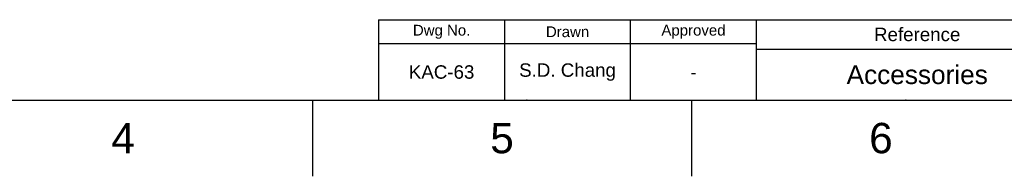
# Model space of a CAD drawing. Header units: millimetres. Extents: x 580 to 2065, y -13 to 1037.
# Tile 2 of 10: x 1186 to 1645, y -13 to 60. Entities that reach past the tile are written whole.
import ezdxf

# ---------------------------------------------------------------- set-up
doc = ezdxf.new("R2010")
doc.units = ezdxf.units.MM
doc.header["$LTSCALE"] = 0.1
doc.layers.add('FORM', color=7, linetype='Continuous')
doc.layers.add('TEXT', color=2, linetype='Continuous')
doc.styles.get("Standard").update_dxf_attribs({"font": 'arial_0.ttf'})

msp = doc.modelspace()

# ---------------------------------------------------------------- linework, layer by layer
for p, q in [((615.21, 22.08), (2029.35, 22.08)), ((1322.28, 22.08), (1322.28, -13.27)), ((1499.05, 22.08), (1499.05, -13.27))]:
    msp.add_line(p, q)
for p in [(1422.28, 22.08), (1599.05, 22.08)]:
    msp.add_point(p)
at = {"layer": 'FORM'}
for p, q in [((1353.1, 59.58), (2029.35, 59.58)), ((1353.1, 59.58), (1353.1, 22.08)), ((1411.85, 59.58), (1411.85, 22.08)), ((1470.6, 22.08), (1470.6, 59.58)), ((1529.35, 22.08), (1529.35, 59.58)), ((1529.35, 48.33), (1353.1, 48.33)), ((1529.35, 45.83), (1879.35, 45.83))]:
    msp.add_line(p, q, dxfattribs=at)
at = {"layer": 'TEXT'}
msp.add_point((1470.6, 48.33), dxfattribs=at)

# ---------------------------------------------------------------- texts
at = {"char_height": 14.14, "attachment_point": 5}
for s, insert in [('4', (1233.9, 4.4)), ('5', (1410.66, 4.4)), ('6', (1587.43, 4.4))]:
    msp.add_mtext_dynamic_manual_height_columns(s, width=50, gutter_width=12.5, heights=[0], dxfattribs=dict(at, insert=insert))
at = {"layer": 'TEXT', "attachment_point": 5}
for s, width, insert, char_height in [('Dwg No.', 44.2361, (1382.48, 53.96), 5), ('Drawn', 23.5, (1441.23, 53.96), 5), ('Approved', 23.5, (1499.98, 53.96), 5), ('Reference', 60, (1604.35, 52.71), 6.25), ('KAC-63', 23.5, (1382.48, 35.21), 6.25), ('S.D. Chang', 46.4141, (1441.23, 35.21), 6.25), ('Accessories', 128.2482, (1604.35, 33.96), 8.75), ('-', 23.5, (1499.98, 35.21), 6.25)]:
    msp.add_mtext_dynamic_manual_height_columns(s, width=width, gutter_width=12.5, heights=[0], dxfattribs=dict(at, insert=insert, char_height=char_height))

doc.saveas('drawing.dxf')
